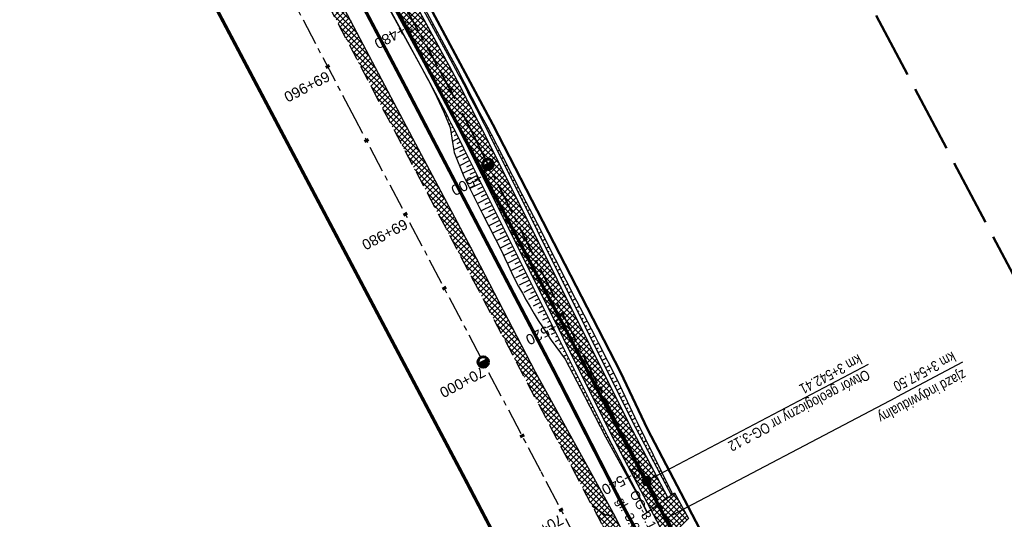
# Model space of a CAD drawing. Header units: metres. Extents: x 7529615 to 7533751, y 5721195 to 5727898.
# Tile 27 of 138: x 7531292 to 7531410, y 5724665 to 5724725. Entities that reach past the tile are written whole.
import ezdxf

# ---------------------------------------------------------------- set-up
doc = ezdxf.new("R2010")
doc.units = ezdxf.units.M
for name, pattern in [('CENTER', [50.8, 31.75, -6.35, 6.35, -6.35]), ('CENTER2', [28.575, 19.05, -3.175, 3.175, -3.175]), ('HIDDEN', [9.525, 6.35, -3.175]), ('L_0_09', [2.5, 2, -0.5])]:
    doc.linetypes.add(name, pattern=pattern)
for name, color, linetype in [('C-DROGI-SYTUACJA-ETYKIETY', 7, 'Continuous'), ('D-hatch-pobocza', 131, 'Continuous'), ('D-hatch-zjazdy-BA', 244, 'Continuous'), ('D-hatch-zjazdy-kruszywo', 111, 'Continuous'), ('D-otw-geotechniczne', 4, 'Continuous'), ('D-pobocza', 60, 'Continuous'), ('D-rowy', 160, 'Continuous'), ('D-skarpa', 2, 'Continuous'), ('D-skarpa-kreskowanie', 2, 'Continuous')]:
    doc.layers.add(name, color=color, linetype=linetype)
for name, color, linetype, lineweight, true_color in [('D-hatch-ciag-pieszo-rowerowy', 7, 'Continuous', 13, 0xff9f80), ('D-linia-podzialowa-ZRID', 7, 'Continuous', 50, 0x40ff00), ('zakres-mdcp', 7, 'L_0_09', 50, 0xff05ff)]:
    doc.layers.add(name, color=color, linetype=linetype, lineweight=lineweight, true_color=true_color)
for name, color, linetype, lineweight in [('D-krawędzie', 3, 'Continuous', 30), ('D-obrzeża', 2, 'Continuous', 30), ('D-otw-geotechniczne-opis', 7, 'Continuous', 30), ('D-oś', 2, 'CENTER', 30), ('D-pas-drogowy', 7, 'HIDDEN', 50), ('D-zjazdy', 202, 'Continuous', 30), ('D-zjazdy-opis', 202, 'Continuous', 30)]:
    doc.layers.add(name, color=color, linetype=linetype, lineweight=lineweight)
doc.layers.add('poprzeczki', color=7, linetype='Continuous', true_color=0x0000c7)
doc.styles.add('2mm08', font='arial.ttf', dxfattribs={"width": 0.8})
doc.styles.add('ARIAL', font='arial.ttf', dxfattribs={"height": 1})
doc.styles.get("Standard").update_dxf_attribs({"font": 'arial.ttf'})
pattern_1 = [(45, (0.88535, 0.46493), (-0.33675960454, 0.33675960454), []), (135, (0.88535, 0.46493), (-0.33675960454, -0.33675960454), [])]
pattern_2 = [(45, (0, 0), (-0.33675960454, 0.33675960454), []), (135, (0, 0), (-0.33675960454, -0.33675960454), [])]

# ---------------------------------------------------------------- blocks, each defined once
blk = doc.blocks.new('kilometraz')
at = {"linetype": 'ByBlock', "lineweight": -2}
blk.add_hatch(color=0, dxfattribs=at).paths.add_polyline_path([(0, -0.28125, 0.41421356), (0.28125, 0, 0.41421356), (0, 0.28125)])
at = {"color": 0, "linetype": 'ByBlock', "lineweight": -2}
blk.add_line((0, 0.28125), (0, -0.28125), dxfattribs=at)
blk.add_circle((0, 0), 0.28125, dxfattribs=at)
blk = doc.blocks.new('AeccTickLine')
at = {"color": 0, "linetype": 'ByBlock', "lineweight": -2}
blk.add_line((0, 1), (0, -1), dxfattribs=at)
blk = doc.blocks.new('otwor')
at = {"layer": 'D-otw-geotechniczne', "lineweight": 25}
h = blk.add_hatch(color=256, dxfattribs=at)
edge = h.paths.add_edge_path()
edge.add_arc((0, 0), 1.16, 0, 360)
blk.add_circle((0, 0), 1.16, dxfattribs=at)

msp = doc.modelspace()

# ---------------------------------------------------------------- hatches: boundary and pattern name
at = {"layer": 'D-hatch-ciag-pieszo-rowerowy'}
h = msp.add_hatch(dxfattribs=at)
h.set_pattern_fill('ANSI37', color=256, scale=0.15, style=0)
h.set_pattern_definition(pattern_1)
h.paths.add_polyline_path([(7531367.377, 5724666.221), (7531369.435, 5724667.678), (7531364.841, 5724676.398), (7531345.224, 5724715.75), (7531314.268, 5724772.613), (7531308.11, 5724784.432), (7531305.885, 5724783.292), (7531312.052, 5724771.454), (7531343.011, 5724714.585), (7531362.629, 5724675.233)])
at = {"layer": 'D-hatch-pobocza'}
h = msp.add_hatch(dxfattribs=at)
h.set_pattern_fill('ANSI37', color=256, scale=0.15, style=0)
h.set_pattern_definition(pattern_2)
h.paths.add_polyline_path([(7531327.02, 5724733.24), (7531314.57, 5724757.21), (7531302.377, 5724780.719), (7531302.441, 5724776.853), (7531306.74, 5724768.665), (7531335.094, 5724714.652), (7531357.319, 5724672.439), (7531360.382, 5724666.625), (7531361.97, 5724665.57), (7531363.1, 5724665.412), (7531353.58, 5724682.67), (7531345.94, 5724697.46), (7531339.27, 5724710)])
at = {"layer": 'D-hatch-zjazdy-BA'}
h = msp.add_hatch(dxfattribs=at)
h.set_pattern_fill('ANSI37', color=256, scale=0.15, style=0)
h.set_pattern_definition(pattern_1)
h.paths.add_polyline_path([(7531369.294, 5724662.583), (7531371.881, 5724665.153), (7531370.201, 5724668.22), (7531367.377, 5724666.221)])
at = {"layer": 'D-hatch-zjazdy-kruszywo'}
h = msp.add_hatch(dxfattribs=at)
h.set_pattern_fill('ANSI37', color=256, scale=0.15, style=0)
h.set_pattern_definition(pattern_2)
h.paths.add_polyline_path([(7531363.1, 5724665.412), (7531361.97, 5724665.57), (7531360.382, 5724666.625), (7531365.498, 5724656.917), (7531365.969, 5724658.886), (7531366.184, 5724659.134)])

# ---------------------------------------------------------------- linework, layer by layer
at = {"layer": 'D-krawędzie', "linetype": 'HIDDEN', "ltscale": 0.3, "flags": 128}
msp.add_lwpolyline([(7530572.01, 5726166.06), (7530620.381, 5726072.761), (7530641.555, 5726032.008), (7530660.961, 5725995.07), (7530689.128, 5725941.54), (7530707.336, 5725907.032), (7530725.256, 5725873.093), (7530743.97, 5725837.654), (7530770.527, 5725787.119), (7530787.864, 5725754.267), (7530809.898, 5725712.542), (7530824.739, 5725684.389), (7530840.856, 5725653.693), (7530860.675, 5725616.154), (7530865.283, 5725607.394), (7530878.05, 5725583.08), (7530918.172, 5725507.178), (7530950.163, 5725446.305), (7530993.419, 5725364.265), (7531022.766, 5725308.719), (7531053.81, 5725249.872), (7531081.166, 5725197.875), (7531103.902, 5725154.541), (7531128.123, 5725108.448), (7531149.3, 5725068.25), (7531167.38, 5725033.767), (7531197.165, 5724976.988), (7531228.151, 5724918.034), (7531253.153, 5724870.491), (7531286.796, 5724806.654), (7531306.74, 5724768.665), (7531335.094, 5724714.652), (7531357.319, 5724672.439), (7531373.645, 5724641.454), (7531392.162, 5724605.999), (7531418.48, 5724555.853), (7531439.727, 5724515.582), (7531468.399, 5724461.077), (7531491.782, 5724416.528), (7531531.99, 5724339.833), (7531557.227, 5724291.659), (7531569.852, 5724267.577), (7531591.376, 5724226.548), (7531610.004, 5724191.103), (7531616.883, 5724177.999), (7531629.985, 5724153.025), (7531641.007, 5724132.022), (7531664.906, 5724087.617), (7531677.644, 5724064.786), (7531683.112, 5724054.988), (7531686.753, 5724048.18), (7531695.448, 5724031.697), (7531703.749, 5724015.917), (7531709.214, 5724005.514), (7531719.389, 5723986.147), (7531726.295, 5723973), (7531732.741, 5723960.736), (7531735.13, 5723956.19)], dxfattribs=at)
at = {"layer": 'D-linia-podzialowa-ZRID', "color": 12, "ltscale": 15, "true_color": 0xc70000}
msp.add_lwpolyline([(7531170.59, 5725055.606), (7531170.59, 5725055.606), (7531173.733, 5725044.081), (7531215.342, 5724964.86), (7531238.054, 5724921.685), (7531262.39, 5724875.283), (7531295.587, 5724811.266), (7531348.488, 5724712.363), (7531363.741, 5724682.684), (7531366.987, 5724675.865), (7531382.541, 5724646.111), (7531401.299, 5724610.875), (7531428.965, 5724558.862), (7531449.111, 5724520.398), (7531477.293, 5724465.831), (7531500.996, 5724421.113), (7531512.122, 5724400.549), (7531513.782, 5724396.757), (7531513.782, 5724396.757)], dxfattribs=at)
at = {"layer": 'D-obrzeża'}
for points in [[(7531162.547, 5725061.318), (7531165.882, 5725054.959, -0.0685737), (7531167.27, 5725051.106), (7531167.915, 5725048.068, 0.0687895), (7531170.704, 5725040.34), (7531202.515, 5724979.795), (7531233.696, 5724920.95), (7531258.824, 5724873.473), (7531292.225, 5724809.507), (7531312.052, 5724771.454), (7531340.423, 5724719.339, -0.0090201), (7531345.426, 5724709.741), (7531362.629, 5724675.233), (7531378.958, 5724644.242), (7531397.477, 5724608.783), (7531423.79, 5724558.646), (7531445.036, 5724518.378), (7531473.71, 5724463.87), (7531497.095, 5724419.316), (7531505.905, 5724402.511, -0.0331712), (7531508.586, 5724396.451), (7531511.248, 5724389.164)], [(7531369.435, 5724667.678), (7531364.841, 5724676.398), (7531347.64, 5724710.903, 0.0090263), (7531342.634, 5724720.507), (7531314.268, 5724772.613), (7531308.11, 5724784.431)]]:
    msp.add_lwpolyline(points, format="xyb", dxfattribs=at)
at = {"layer": 'D-otw-geotechniczne-opis', "linetype": 'Continuous'}
msp.add_line((7531366.89, 5724669.657), (7531393.431, 5724683.642), dxfattribs=at)
at = {"layer": 'D-oś', "linetype": 'CENTER2', "lineweight": 35, "ltscale": 0.2}
msp.add_lwpolyline([(7531156.869, 5725074.83), (7531166.993, 5725055.55, -0.0687315), (7531168.479, 5725051.432), (7531169.1, 5725048.503, 0.0687825), (7531171.89, 5725040.776), (7531203.621, 5724980.378), (7531234.8, 5724921.535), (7531259.931, 5724874.055), (7531293.333, 5724810.086), (7531313.16, 5724772.033), (7531341.529, 5724719.923, -0.0090232), (7531346.533, 5724710.322), (7531363.735, 5724675.815), (7531380.065, 5724644.823), (7531398.584, 5724609.363), (7531424.897, 5724559.228), (7531446.142, 5724518.961), (7531474.816, 5724464.452), (7531498.201, 5724419.897)], format="xyb", dxfattribs=at)
at = {"layer": 'D-oś', "ltscale": 0.1}
msp.add_lwpolyline([(7531488.683, 5724414.901), (7531465.302, 5724459.448), (7531436.63, 5724513.951), (7531415.383, 5724554.223), (7531389.061, 5724604.375), (7531370.545, 5724639.828), (7531354.222, 5724670.808), (7531331.996, 5724713.024), (7531303.641, 5724767.038), (7531283.699, 5724805.024), (7531250.055, 5724868.862), (7531225.053, 5724916.406), (7531194.065, 5724975.362), (7531164.28, 5725032.142), (7531146.202, 5725066.622)], dxfattribs=at)
at = {"layer": 'D-pas-drogowy', "ltscale": 0.2, "flags": 128}
msp.add_lwpolyline([(7531633.019, 5724182.834, 0.4, 0.4, 0), (7531617.559, 5724211.608, 0.4, 0.4, 0), (7531566.784, 5724302.736, 0.4, 0.4, 0), (7531538.419, 5724356.47, 0.4, 0.4, 0), (7531526.32, 5724379.39, 0.4, 0.4, 0), (7531516.102, 5724393.607, 0.4, 0.4, 0.0014851), (7531513.78, 5724396.838, 0.4, 0.4, 0), (7531501.87, 5724413.41, 0.4, 0.4, 0), (7531474.926, 5724464.508, 0.4, 0.4, 0), (7531446.2, 5724518.992, 0.4, 0.4, 0), (7531424.962, 5724559.262, 0.4, 0.4, 0), (7531398.444, 5724609.566, 0.4, 0.4, 0), (7531379.647, 5724645.216, 0.4, 0.4, 0), (7531365.23, 5724672.56, 0.4, 0.4, 0), (7531341.306, 5724717.915, 0.4, 0.4, 0), (7531312.9, 5724771.789, 0.4, 0.4, 0), (7531292.591, 5724810.307, 0.4, 0.4, 0), (7531259.392, 5724873.271, 0.4, 0.4, 0), (7531233.74, 5724921.923, 0.4, 0.4, 0), (7531203.073, 5724980.092, 0.4, 0.4, 0), (7531173.471, 5725036.225, 0.4, 0.4, 0), (7531168.27, 5725046.09, 0.4, 0.4, 0), (7531172.29, 5725062.58, 0.4, 0.4, 0), (7531166.31, 5725074.58, 0.4, 0.4, 0), (7531150.32, 5725079.6, 0.4, 0.4, 0), (7531141.5, 5725096.43, 0.4, 0.4, 0), (7531109.312, 5725157.814, 0.4, 0.4, 0), (7531086.641, 5725201.048, 0.4, 0.4, 0), (7531059.198, 5725253.384, 0.4, 0.4, 0), (7531028.207, 5725312.489, 0.4, 0.4, 0), (7530999.105, 5725367.99, 0.4, 0.4, 0), (7530956.248, 5725449.725, 0.4, 0.4, 0), (7530924.398, 5725510.464, 0.4, 0.4, 0), (7530897.51, 5725561.74, 0.4, 0.4, 0), (7530894.46, 5725566.14, 0.4, 0.4, 0), (7530892.16, 5725570.49, 0.4, 0.4, 0), (7530869.363, 5725613.307, 0.4, 0.4, 0), (7530861.694, 5725627.705, 0.4, 0.4, 0), (7530852.74, 5725644.52, 0.4, 0.4, 0), (7530831.51, 5725684.2, 0.4, 0.4, 0), (7530811.13, 5725722.52, 0.4, 0.4, 0), (7530792.348, 5725757.941, 0.4, 0.4, 0), (7530768.03, 5725803.8, 0.4, 0.4, 0), (7530748.769, 5725840.179, 0.4, 0.4, 0), (7530727.7, 5725879.97, 0.4, 0.4, 0), (7530712.098, 5725909.545, 0.4, 0.4, 0), (7530693.644, 5725944.645, 0.4, 0.4, 0), (7530665.702, 5725997.539, 0.4, 0.4, 0), (7530641.76, 5726042.88, 0.4, 0.4, 0), (7530616.5, 5726091.48, 0.4, 0.4, 0), (7530604.628, 5726114.32, 0.4, 0.4, -0.0077628), (7530602.5, 5726118.43, 0.4, 0.4, 0), (7530603.992, 5726123.395, 0.4, 0.4, 0), (7530606.53, 5726131.84, 0.4, 0.4, 0), (7530603.27, 5726136.83, 0.4, 0.4, 0), (7530593.776, 5726151.369, 0.4, 0.4, 0), (7530590.203, 5726156.84, 0.4, 0.4, 0), (7530583.3, 5726167.41, 0.4, 0.4, 0), (7530580.578, 5726170.428, 0.4, 0.4, 0), (7530575.85, 5726175.67, 0.4, 0.4, 0), (7530569.01, 5726186.66, 0.4, 0.4, 0), (7530562.555, 5726199.189, 0.4, 0.4, 0), (7530555.67, 5726211.39, 0.4, 0.4, 0), (7530548.29, 5726224.23, 0.4, 0.4, 0), (7530540.58, 5726237.71, 0.4, 0.4, 0), (7530532.68, 5726252.65, 0.4, 0.4, 0), (7530524.06, 5726269.35, 0.4, 0.4, 0), (7530502.82, 5726309.91, 0.4, 0.4, 0), (7530488.83, 5726336.63, 0.4, 0.4, 0), (7530466.03, 5726380.16, 0.4, 0.4, 0), (7530438.47, 5726432.77, 0.4, 0.4, 0), (7530424.53, 5726459.09, 0.4, 0.4, 0), (7530401.63, 5726502.97, 0.4, 0.4, 0), (7530383.38, 5726538.06, 0.4, 0.4, 0), (7530353.97, 5726593.52, 0.4, 0.4, 0), (7530338.47, 5726622.74, 0.4, 0.4, 0), (7530322.01, 5726653.88, 0.4, 0.4, 0), (7530297.54, 5726700.33, 0.4, 0.4, 0), (7530287.38, 5726719.6, 0.4, 0.4, 0), (7530285.95, 5726722.316, 0.4, 0.4, 0), (7530280.26, 5726733.12, 0.4, 0.4, 0), (7530266.73, 5726758.74, 0.4, 0.4, 0), (7530260.42, 5726770.47, 0.4, 0.4, 0), (7530253.25, 5726783.82, 0.4, 0.4, 0), (7530244.95, 5726799.33, 0.4, 0.4, 0), (7530239.39, 5726808.49, 0.4, 0.4, 0), (7530238.29, 5726807.9, 0.4, 0.4, 0), (7530218.11, 5726850.67, 0.4, 0.4, 0), (7530175.907, 5726928.168, 0.4, 0.4, 0), (7530096.68, 5727076.15, 0.4, 0.4, 0), (7530094.68, 5727079.89, 0.4, 0.4, 0), (7530064.597, 5727135.523, 0.4, 0.4, 0), (7530046.731, 5727168.892, 0.4, 0.4, 0), (7530025.803, 5727208.461, 0.4, 0.4, 0), (7530012.847, 5727232.979, 0.4, 0.4, 0), (7529994.15, 5727268.45, 0.4, 0.4, 0), (7529981.671, 5727291.93, 0.4, 0.4, 0), (7529949.89, 5727351.73, 0.4, 0.4, 0), (7529924.75, 5727399.03, 0.4, 0.4, 0), (7529915.516, 5727417.1, 0.4, 0.4, 0), (7529885.83, 5727475.19, 0.4, 0.4, 0), (7529862.56, 5727519.97, 0.4, 0.4, 0), (7529852.985, 5727538.191, 0.4, 0.4, 0), (7529836.513, 5727569.511, 0.4, 0.4, 0), (7529815.369, 5727609.141, 0.4, 0.4, 0), (7529792.795, 5727651.247, 0.4, 0.4, 0), (7529774.199, 5727685.858, 0.4, 0.4, 0), (7529746.966, 5727736.059, 0.4, 0.4, 0), (7529733.92, 5727757.62, 0.4, 0.4, 0), (7529708.607, 5727806.389, 0.4, 0.4, 0), (7529688.492, 5727796.345, 0.4, 0.4, 0), (7529723.55, 5727729.88, 0.4, 0.4, 0), (7529725.42, 5727730.2, 0.4, 0.4, 0), (7529735.38, 5727711.28, 0.4, 0.4, 0), (7529739.21, 5727707.77, 0.4, 0.4, 0), (7529753.31, 5727681.13, 0.4, 0.4, 0), (7529755.178, 5727682.114, 0.4, 0.4, 0), (7529792.102, 5727611.923, 0.4, 0.4, 0), (7529811.741, 5727574.662, 0.4, 0.4, 0), (7529835.194, 5727530.193, 0.4, 0.4, 0), (7529857.56, 5727487.787, 0.4, 0.4, 0), (7529875.155, 5727454.426, 0.4, 0.4, 0), (7529890.63, 5727425.131, 0.4, 0.4, 0), (7529900.671, 5727406.159, 0.4, 0.4, 0), (7529953.284, 5727306.747, 0.4, 0.4, 0), (7529983.208, 5727250.207, 0.4, 0.4, 0), (7530015.379, 5727189.42, 0.4, 0.4, 0), (7530062.319, 5727099.625, 0.4, 0.4, 0), (7530100.06, 5727027.16, 0.4, 0.4, 0), (7530105.06, 5727018.32, 0.4, 0.4, 0), (7530143.175, 5726945.066, 0.4, 0.4, 0), (7530170.547, 5726892.961, 0.4, 0.4, 0), (7530195.92, 5726850.75, 0.4, 0.4, 0), (7530194.71, 5726849.15, 0.4, 0.4, 0), (7530197.22, 5726845.06, 0.4, 0.4, 0), (7530254.03, 5726738.21, 0.4, 0.4, 0), (7530261.371, 5726724.163, 0.4, 0.4, 0), (7530281.54, 5726685.57, 0.4, 0.4, 0), (7530289.214, 5726671.967, 0.4, 0.4, 0), (7530300.51, 5726651.778, 0.4, 0.4, 0), (7530303.939, 5726645.168, 0.4, 0.4, 0), (7530334.708, 5726583.665, 0.4, 0.4, 0), (7530397.759, 5726458.5, 0.4, 0.4, 0), (7530450.41, 5726357.28, 0.4, 0.4, 0), (7530482.4, 5726303.41, 0.4, 0.4, 0), (7530483.688, 5726301.003, 0.4, 0.4, 0), (7530491.35, 5726283.94, 0.4, 0.4, 0), (7530512.67, 5726243.78, 0.4, 0.4, 0), (7530529.43, 5726209.46, 0.4, 0.4, 0), (7530571.29, 5726130.56, 0.4, 0.4, 0), (7530581.28, 5726107.21, 0.4, 0.4, 0), (7530591.16, 5726088.44, 0.4, 0.4, 0), (7530597.42, 5726080.68, 0.4, 0.4, 0), (7530607.21, 5726063.51, 0.4, 0.4, 0), (7530610.82, 5726061.93, 0.4, 0.4, 0), (7530634.935, 5726016.147, 0.4, 0.4, 0), (7530642.914, 5726001.078, 0.4, 0.4, 0), (7530695.12, 5725902.09, 0.4, 0.4, 0), (7530708.718, 5725876.303, 0.4, 0.4, 0), (7530755.54, 5725787.51, 0.4, 0.4, 0), (7530802.56, 5725694.925, 0.4, 0.4, 0), (7530840.085, 5725624.059, 0.4, 0.4, 0), (7530865.243, 5725577.494, 0.4, 0.4, 0), (7530914.557, 5725484.684, 0.4, 0.4, 0), (7530964.182, 5725390.836, 0.4, 0.4, 0), (7531008.007, 5725307.954, 0.4, 0.4, 0), (7531059.253, 5725211.041, 0.4, 0.4, 0), (7531127.66, 5725081.67, 0.4, 0.4, 0), (7531345.12, 5724669.94, 0.4, 0.4, 0), (7531388.464, 5724586.93, 0.4, 0.4, 0), (7531412.35, 5724541.183, 0.4, 0.4, 0), (7531482.09, 5724407.62, 0.4, 0.4, 0), (7531504.02, 5724366.79, 0.4, 0.4, 0), (7531519.374, 5724337.52, 0.4, 0.4, 0), (7531563.749, 5724252.932, 0.4, 0.4, 0), (7531602.175, 5724179.681, 0.4, 0.4, 0), (7531619.177, 5724147.204, 0.4, 0.4, 0), (7531625.038, 5724135.635, 0.4, 0.4, 0), (7531656.796, 5724073.316, 0.4, 0.4, 0), (7531675.12, 5724037.36, 0.4, 0.4, 0), (7531682.71, 5724022.92, 0.4, 0.4, 0), (7531705.565, 5723979.811, 0.4, 0.4, 0), (7531736.606, 5723921.262, 0.4, 0.4, 0), (7531750.46, 5723895.13, 0.4, 0.4, 0), (7531740.77, 5723886.56, 0.4, 0.4, 0), (7531732.86, 5723885, 0.4, 0.4, 0), (7531722.18, 5723887.77, 0.4, 0.4, 0), (7531729.87, 5723862.17, 0.4, 0.4, 0), (7531742.92, 5723861.93, 0.4, 0.4, 0), (7531763.71, 5723859.52, 0.4, 0.4, 0), (7531768.42, 5723854.12, 0.4, 0.4, 0), (7531787.42, 5723817.97, 0.4, 0.4, 0), (7531795.57, 5723809.82, 0.4, 0.4, 0), (7531816.347, 5723819.85, 0.4, 0.4, 0), (7531816.347, 5723819.85, 0.4, 0.4, 0), (7531805.06, 5723843.23, 0.4, 0.4, 0), (7531803.61, 5723886.23, 0.4, 0.4, 0), (7531803.61, 5723886.23, 0.4, 0.4, 0), (7531780.08, 5723929.25, 0.4, 0.4, 0), (7531758.69, 5723936.76, 0.4, 0.4, 0), (7531749.359, 5723946.412, 0.4, 0.4, 0), (7531742.71, 5723953.29, 0.4, 0.4, 0), (7531735.177, 5723967.878, 0.4, 0.4, 0), (7531722.37, 5723992.68, 0.4, 0.4, 0), (7531705.042, 5724030.886, 0.4, 0.4, 0), (7531699.47, 5724043.17, 0.4, 0.4, 0), (7531692.69, 5724058.11, 0.4, 0.4, 0), (7531679.672, 5724084.017, 0.4, 0.4, 0), (7531674.55, 5724094.21, 0.4, 0.4, 0), (7531666.633, 5724114.003, 0.4, 0.4, 0), (7531649, 5724153.82, 0.4, 0.4, 0), (7531641.49, 5724149.34, 0.4, 0.4, 0), (7531626.04, 5724179.34, 0.4, 0.4, 0), (7531633.03, 5724182.84, 0, 0, 0)], format="xyseb", dxfattribs=at)
at = {"layer": 'D-pobocza'}
for points in [[(7531369.847, 5724667.969), (7531365.283, 5724676.631), (7531348.083, 5724711.135, 0.0090276), (7531343.076, 5724720.741), (7531314.711, 5724772.844), (7531308.553, 5724784.663)], [(7531305.45, 5724783.044), (7531311.609, 5724771.222), (7531339.981, 5724719.105, -0.0090189), (7531344.983, 5724709.509), (7531362.186, 5724675), (7531366.927, 5724666.004)]]:
    msp.add_lwpolyline(points, format="xyb", dxfattribs=at)
msp.add_lwpolyline([(7531363.1, 5724665.412), (7531353.58, 5724682.67), (7531345.94, 5724697.46), (7531339.27, 5724710), (7531327.02, 5724733.24), (7531314.57, 5724757.21), (7531302.377, 5724780.719)], dxfattribs=at)
at = {"layer": 'D-rowy', "linetype": 'HIDDEN', "ltscale": 0.1, "const_width": 0.4, "flags": 128}
msp.add_lwpolyline([(7531506.121, 5724397.133), (7531489.191, 5724429.341), (7531483.4, 5724440.512), (7531478.412, 5724450.147), (7531462.901, 5724479.304), (7531434.633, 5724532.162), (7531396.749, 5724604.645), (7531378.596, 5724640.173), (7531368.21, 5724659.05), (7531363.9, 5724666.92), (7531355.877, 5724682.662), (7531338.033, 5724716.835), (7531309.902, 5724770.333), (7531304.158, 5724781.147), (7531299.737, 5724789.052), (7531294.93, 5724798.468), (7531279.862, 5724827.641), (7531247.715, 5724888.417), (7531220.373, 5724940.873), (7531195.514, 5724987.527), (7531168.706, 5725038.836), (7531161.296, 5725053.455), (7531161.296, 5725053.455)], dxfattribs=at)
at = {"layer": 'D-skarpa', "linetype": 'Continuous'}
for points in [[(7531332.221, 5724733.189), (7531339.986, 5724719.083), (7531340.886, 5724717.425), (7531341.768, 5724715.642), (7531342.595, 5724713.831), (7531343.376, 5724711.999), (7531343.693, 5724709.936), (7531343.857, 5724708.988), (7531345.005, 5724706.129), (7531347.254, 5724701.664), (7531349.514, 5724697.204, 0.0592477), (7531357.133, 5724684.241), (7531359.44, 5724679.804), (7531361.957, 5724674.929), (7531364.141, 5724670.928), (7531366.576, 5724666.559), (7531366.901, 5724665.884)], [(7531340.324, 5724726.215), (7531343.215, 5724720.841), (7531344.114, 5724719.156), (7531345.05, 5724717.374), (7531345.974, 5724715.586), (7531346.888, 5724713.793), (7531347.825, 5724712.011), (7531348.266, 5724711.186), (7531349.678, 5724708.459), (7531351.956, 5724704.008), (7531354.245, 5724699.562, 0.004896), (7531361.102, 5724686.22), (7531363.368, 5724681.762), (7531365.489, 5724677.233), (7531365.693, 5724676.792), (7531367.67, 5724672.787), (7531369.875, 5724668.297), (7531369.99, 5724668.07)]]:
    msp.add_lwpolyline(points, format="xyb", dxfattribs=at)
at = {"layer": 'D-skarpa-kreskowanie', "linetype": 'Continuous'}
for p, q in [((7531336.833, 5724724.81, 108.818), (7531336.866, 5724724.828, 108.793)), ((7531340.931, 5724724.682, 108.927), (7531341.015, 5724724.728, 108.863)), ((7531337.074, 5724724.372, 108.818), (7531337.09, 5724724.38, 108.806)), ((7531337.316, 5724723.934, 108.817), (7531337.344, 5724723.95, 108.795)), ((7531337.557, 5724723.496, 108.816), (7531337.57, 5724723.503, 108.806)), ((7531341.17, 5724724.243, 108.928), (7531341.336, 5724724.333, 108.802)), ((7531341.409, 5724723.803, 108.929), (7531341.491, 5724723.848, 108.867)), ((7531341.648, 5724723.364, 108.93), (7531341.81, 5724723.453, 108.807)), ((7531337.798, 5724723.058, 108.816), (7531337.823, 5724723.071, 108.797)), ((7531338.039, 5724722.62, 108.815), (7531338.05, 5724722.626, 108.806)), ((7531341.887, 5724722.925, 108.931), (7531341.967, 5724722.969, 108.87)), ((7531342.126, 5724722.486, 108.932), (7531342.284, 5724722.572, 108.812)), ((7531338.28, 5724722.182, 108.814), (7531338.301, 5724722.193, 108.799)), ((7531338.521, 5724721.744, 108.814), (7531338.531, 5724721.749, 108.807)), ((7531338.762, 5724721.306, 108.813), (7531338.779, 5724721.315, 108.801)), ((7531342.365, 5724722.047, 108.933), (7531342.443, 5724722.089, 108.874)), ((7531342.604, 5724721.608, 108.934), (7531342.758, 5724721.691, 108.817)), ((7531342.843, 5724721.169, 108.935), (7531342.919, 5724721.21, 108.877)), ((7531339.004, 5724720.868, 108.813), (7531339.011, 5724720.872, 108.807)), ((7531339.245, 5724720.43, 108.812), (7531339.257, 5724720.436, 108.803)), ((7531339.486, 5724719.992, 108.811), (7531339.491, 5724719.994, 108.807)), ((7531343.082, 5724720.729, 108.936), (7531343.231, 5724720.81, 108.823)), ((7531343.32, 5724720.29, 108.937), (7531343.393, 5724720.329, 108.881)), ((7531343.558, 5724719.85, 108.937), (7531343.702, 5724719.928, 108.828)), ((7531339.727, 5724719.554, 108.811), (7531339.735, 5724719.558, 108.805)), ((7531339.968, 5724719.116, 108.81), (7531339.971, 5724719.117, 108.808)), ((7531343.795, 5724719.41, 108.938), (7531343.867, 5724719.448, 108.885)), ((7531344.032, 5724718.969, 108.939), (7531344.173, 5724719.045, 108.833)), ((7531340.207, 5724718.676, 108.809), (7531340.212, 5724718.679, 108.806)), ((7531340.445, 5724718.237, 108.809), (7531340.448, 5724718.238, 108.808)), ((7531340.687, 5724717.799, 108.808), (7531340.684, 5724717.798, 108.808)), ((7531344.267, 5724718.528, 108.94), (7531344.336, 5724718.565, 108.888)), ((7531344.502, 5724718.087, 108.941), (7531344.638, 5724718.159, 108.839)), ((7531344.737, 5724717.645, 108.942), (7531344.804, 5724717.681, 108.892)), ((7531340.925, 5724717.359, 108.809), (7531340.922, 5724717.358, 108.808)), ((7531341.159, 5724716.918, 108.81), (7531341.142, 5724716.908, 108.797)), ((7531341.394, 5724716.476, 108.811), (7531341.379, 5724716.468, 108.8)), ((7531344.971, 5724717.203, 108.943), (7531345.102, 5724717.273, 108.844)), ((7531345.203, 5724716.76, 108.944), (7531345.267, 5724716.794, 108.895)), ((7531345.435, 5724716.317, 108.945), (7531345.562, 5724716.384, 108.849)), ((7531341.629, 5724716.035, 108.812), (7531341.585, 5724716.012, 108.779)), ((7531341.863, 5724715.593, 108.813), (7531341.834, 5724715.578, 108.791)), ((7531345.667, 5724715.874, 108.946), (7531345.729, 5724715.907, 108.899)), ((7531345.898, 5724715.431, 108.947), (7531346.021, 5724715.495, 108.855)), ((7531342.095, 5724715.15, 108.814), (7531342.013, 5724715.107, 108.752)), ((7531342.327, 5724714.707, 108.815), (7531342.274, 5724714.679, 108.775)), ((7531342.559, 5724714.264, 108.816), (7531342.428, 5724714.196, 108.718)), ((7531346.127, 5724714.987, 108.948), (7531346.187, 5724715.018, 108.902)), ((7531346.356, 5724714.542, 108.949), (7531346.475, 5724714.603, 108.859)), ((7531346.585, 5724714.098, 108.95), (7531346.643, 5724714.128, 108.906)), ((7531342.79, 5724713.821, 108.817), (7531342.712, 5724713.78, 108.758)), ((7531343.019, 5724713.376, 108.818), (7531342.83, 5724713.279, 108.676)), ((7531343.248, 5724712.932, 108.819), (7531343.137, 5724712.875, 108.736)), ((7531346.813, 5724713.653, 108.951), (7531346.93, 5724713.713, 108.863)), ((7531347.039, 5724713.207, 108.952), (7531347.101, 5724713.238, 108.905)), ((7531343.477, 5724712.487, 108.82), (7531343.223, 5724712.357, 108.629)), ((7531343.705, 5724712.043, 108.821), (7531343.549, 5724711.963, 108.704)), ((7531347.265, 5724712.761, 108.952), (7531347.396, 5724712.827, 108.854)), ((7531347.491, 5724712.315, 108.953), (7531347.56, 5724712.35, 108.902)), ((7531347.716, 5724711.868, 108.954), (7531347.862, 5724711.942, 108.845)), ((7531343.931, 5724711.596, 108.822), (7531343.474, 5724711.364, 108.479)), ((7531344.383, 5724710.704, 108.823), (7531343.633, 5724710.327, 108.264)), ((7531344.157, 5724711.15, 108.823), (7531343.855, 5724710.998, 108.597)), ((7531347.94, 5724711.421, 108.955), (7531348.019, 5724711.461, 108.896)), ((7531348.164, 5724710.974, 108.956), (7531348.332, 5724711.058, 108.831)), ((7531348.387, 5724710.527, 108.957), (7531348.474, 5724710.57, 108.892)), ((7531344.832, 5724709.811, 108.825), (7531343.804, 5724709.297, 108.059)), ((7531344.608, 5724710.258, 108.824), (7531344.162, 5724710.034, 108.491)), ((7531345.056, 5724709.364, 108.826), (7531344.494, 5724709.083, 108.408)), ((7531348.61, 5724710.079, 108.958), (7531348.792, 5724710.17, 108.822)), ((7531348.833, 5724709.632, 108.959), (7531348.928, 5724709.679, 108.889)), ((7531345.279, 5724708.916, 108.827), (7531344.118, 5724708.338, 107.963)), ((7531345.502, 5724708.469, 108.828), (7531344.903, 5724708.17, 108.382)), ((7531349.056, 5724709.184, 108.96), (7531349.252, 5724709.282, 108.814)), ((7531349.279, 5724708.737, 108.961), (7531349.381, 5724708.787, 108.885)), ((7531349.502, 5724708.289, 108.962), (7531349.712, 5724708.394, 108.806)), ((7531345.725, 5724708.021, 108.829), (7531344.492, 5724707.407, 107.911)), ((7531346.171, 5724707.126, 108.831), (7531344.866, 5724706.476, 107.859)), ((7531345.948, 5724707.574, 108.83), (7531345.313, 5724707.257, 108.357)), ((7531349.725, 5724707.842, 108.963), (7531349.832, 5724707.895, 108.883)), ((7531349.948, 5724707.394, 108.964), (7531350.167, 5724707.503, 108.8)), ((7531350.171, 5724706.947, 108.965), (7531350.283, 5724707.003, 108.881)), ((7531346.617, 5724706.231, 108.833), (7531345.287, 5724705.568, 107.842)), ((7531346.394, 5724706.679, 108.832), (7531345.728, 5724706.347, 108.336)), ((7531346.84, 5724705.784, 108.834), (7531346.176, 5724705.453, 108.339)), ((7531350.394, 5724706.499, 108.966), (7531350.623, 5724706.613, 108.795)), ((7531350.617, 5724706.052, 108.967), (7531350.734, 5724706.11, 108.88)), ((7531347.063, 5724705.336, 108.835), (7531345.737, 5724704.675, 107.847)), ((7531347.286, 5724704.889, 108.836), (7531346.624, 5724704.559, 108.342)), ((7531350.84, 5724705.604, 108.967), (7531351.079, 5724705.723, 108.79)), ((7531351.064, 5724705.157, 108.968), (7531351.185, 5724705.217, 108.878)), ((7531351.287, 5724704.709, 108.969), (7531351.534, 5724704.833, 108.785)), ((7531347.509, 5724704.441, 108.837), (7531346.187, 5724703.782, 107.851)), ((7531347.956, 5724703.546, 108.839), (7531346.637, 5724702.889, 107.856)), ((7531347.732, 5724703.994, 108.838), (7531347.072, 5724703.665, 108.346)), ((7531351.51, 5724704.262, 108.97), (7531351.636, 5724704.325, 108.876)), ((7531351.733, 5724703.814, 108.971), (7531351.99, 5724703.943, 108.78)), ((7531351.956, 5724703.367, 108.972), (7531352.087, 5724703.432, 108.874)), ((7531348.402, 5724702.651, 108.84), (7531347.087, 5724701.996, 107.861)), ((7531348.179, 5724703.099, 108.839), (7531347.52, 5724702.771, 108.349)), ((7531352.179, 5724702.919, 108.973), (7531352.448, 5724703.053, 108.773)), ((7531352.402, 5724702.472, 108.974), (7531352.539, 5724702.54, 108.872)), ((7531348.848, 5724701.757, 108.842), (7531347.538, 5724701.104, 107.866)), ((7531348.625, 5724702.204, 108.841), (7531347.968, 5724701.877, 108.352)), ((7531349.071, 5724701.309, 108.843), (7531348.417, 5724700.983, 108.356)), ((7531352.625, 5724702.024, 108.975), (7531352.905, 5724702.164, 108.766)), ((7531352.848, 5724701.577, 108.976), (7531352.991, 5724701.648, 108.869)), ((7531353.071, 5724701.129, 108.977), (7531353.363, 5724701.275, 108.759)), ((7531349.294, 5724700.862, 108.844), (7531347.99, 5724700.211, 107.873)), ((7531349.74, 5724699.967, 108.846), (7531348.442, 5724699.319, 107.879)), ((7531349.517, 5724700.414, 108.845), (7531348.866, 5724700.09, 108.36)), ((7531353.294, 5724700.682, 108.978), (7531353.443, 5724700.756, 108.867)), ((7531353.517, 5724700.235, 108.979), (7531353.821, 5724700.386, 108.753)), ((7531350.186, 5724699.072, 108.848), (7531348.894, 5724698.427, 107.885)), ((7531349.963, 5724699.519, 108.847), (7531349.315, 5724699.196, 108.365)), ((7531353.74, 5724699.787, 108.98), (7531353.895, 5724699.864, 108.864)), ((7531353.963, 5724699.34, 108.981), (7531354.278, 5724699.496, 108.747)), ((7531354.187, 5724698.892, 108.982), (7531354.343, 5724698.97, 108.865)), ((7531350.632, 5724698.177, 108.85), (7531349.346, 5724697.535, 107.891)), ((7531350.409, 5724698.624, 108.849), (7531349.765, 5724698.303, 108.369)), ((7531350.855, 5724697.729, 108.851), (7531350.214, 5724697.409, 108.373)), ((7531354.41, 5724698.445, 108.983), (7531354.722, 5724698.6, 108.75)), ((7531354.633, 5724697.997, 108.983), (7531354.788, 5724698.075, 108.867)), ((7531354.856, 5724697.55, 108.984), (7531355.166, 5724697.704, 108.753)), ((7531351.079, 5724697.282, 108.852), (7531349.803, 5724696.646, 107.902)), ((7531351.525, 5724696.387, 108.854), (7531350.263, 5724695.758, 107.914)), ((7531351.302, 5724696.834, 108.853), (7531350.667, 5724696.518, 108.38)), ((7531355.079, 5724697.102, 108.985), (7531355.234, 5724697.179, 108.87)), ((7531355.302, 5724696.655, 108.986), (7531355.611, 5724696.809, 108.756)), ((7531351.971, 5724695.492, 108.855), (7531350.724, 5724694.87, 107.927)), ((7531351.748, 5724695.939, 108.855), (7531351.121, 5724695.627, 108.387)), ((7531355.525, 5724696.207, 108.987), (7531355.679, 5724696.284, 108.873)), ((7531355.748, 5724695.76, 108.988), (7531356.055, 5724695.913, 108.759)), ((7531355.971, 5724695.312, 108.989), (7531356.124, 5724695.389, 108.875)), ((7531352.417, 5724694.597, 108.857), (7531351.184, 5724693.982, 107.939)), ((7531352.194, 5724695.044, 108.856), (7531351.574, 5724694.735, 108.395)), ((7531352.64, 5724694.149, 108.858), (7531352.027, 5724693.844, 108.402)), ((7531356.194, 5724694.865, 108.99), (7531356.5, 5724695.017, 108.762)), ((7531356.417, 5724694.417, 108.991), (7531356.572, 5724694.494, 108.876)), ((7531356.64, 5724693.97, 108.992), (7531356.953, 5724694.126, 108.759)), ((7531352.863, 5724693.702, 108.859), (7531351.645, 5724693.094, 107.952)), ((7531353.309, 5724692.807, 108.861), (7531352.172, 5724692.24, 108.014)), ((7531353.086, 5724693.254, 108.86), (7531352.487, 5724692.956, 108.414)), ((7531356.863, 5724693.522, 108.993), (7531357.022, 5724693.601, 108.875)), ((7531357.086, 5724693.075, 108.994), (7531357.406, 5724693.234, 108.755)), ((7531353.755, 5724691.912, 108.863), (7531352.739, 5724691.405, 108.106)), ((7531353.532, 5724692.359, 108.862), (7531352.994, 5724692.091, 108.461)), ((7531357.309, 5724692.627, 108.995), (7531357.471, 5724692.708, 108.874)), ((7531357.533, 5724692.18, 108.996), (7531357.86, 5724692.343, 108.752)), ((7531357.756, 5724691.732, 108.997), (7531357.921, 5724691.815, 108.874)), ((7531354.201, 5724691.017, 108.865), (7531353.306, 5724690.571, 108.198)), ((7531353.978, 5724691.464, 108.864), (7531353.501, 5724691.226, 108.508)), ((7531354.425, 5724690.569, 108.866), (7531354.007, 5724690.361, 108.555)), ((7531357.979, 5724691.285, 108.998), (7531358.313, 5724691.451, 108.749)), ((7531358.202, 5724690.837, 108.999), (7531358.371, 5724690.922, 108.873)), ((7531358.425, 5724690.39, 108.999), (7531358.767, 5724690.561, 108.744)), ((7531354.648, 5724690.122, 108.867), (7531353.873, 5724689.736, 108.29)), ((7531354.871, 5724689.674, 108.868), (7531354.514, 5724689.497, 108.602)), ((7531358.648, 5724689.942, 109), (7531358.826, 5724690.031, 108.868)), ((7531358.871, 5724689.495, 109.001), (7531359.241, 5724689.68, 108.725)), ((7531355.094, 5724689.227, 108.869), (7531354.441, 5724688.901, 108.382)), ((7531355.54, 5724688.332, 108.871), (7531354.963, 5724688.045, 108.441)), ((7531355.317, 5724688.78, 108.87), (7531355.016, 5724688.63, 108.645)), ((7531359.094, 5724689.047, 109.002), (7531359.286, 5724689.143, 108.859)), ((7531359.317, 5724688.6, 109.003), (7531359.715, 5724688.798, 108.707)), ((7531359.54, 5724688.152, 109.004), (7531359.746, 5724688.255, 108.851)), ((7531355.986, 5724687.437, 108.872), (7531355.459, 5724687.175, 108.48)), ((7531355.763, 5724687.885, 108.871), (7531355.487, 5724687.747, 108.666)), ((7531356.209, 5724686.99, 108.873), (7531355.958, 5724686.865, 108.686)), ((7531359.763, 5724687.705, 109.005), (7531360.189, 5724687.917, 108.688)), ((7531359.986, 5724687.258, 109.006), (7531360.206, 5724687.367, 108.842)), ((7531360.209, 5724686.81, 109.007), (7531360.663, 5724687.036, 108.669)), ((7531356.432, 5724686.542, 108.874), (7531355.956, 5724686.305, 108.519)), ((7531356.655, 5724686.095, 108.875), (7531356.429, 5724685.982, 108.707)), ((7531360.432, 5724686.363, 109.008), (7531360.666, 5724686.479, 108.834)), ((7531360.656, 5724685.915, 109.009), (7531361.136, 5724686.154, 108.651)), ((7531356.878, 5724685.647, 108.876), (7531356.452, 5724685.435, 108.558)), ((7531357.101, 5724685.2, 108.877), (7531356.901, 5724685.1, 108.728)), ((7531357.324, 5724684.752, 108.878), (7531356.948, 5724684.565, 108.598)), ((7531360.879, 5724685.468, 109.01), (7531361.12, 5724685.588, 108.83)), ((7531361.102, 5724685.02, 109.011), (7531361.589, 5724685.263, 108.648)), ((7531361.325, 5724684.573, 109.012), (7531361.57, 5724684.695, 108.829)), ((7531357.548, 5724684.305, 108.879), (7531357.37, 5724684.216, 108.746)), ((7531357.771, 5724683.857, 108.88), (7531357.422, 5724683.684, 108.621)), ((7531357.994, 5724683.41, 108.881), (7531357.823, 5724683.325, 108.754)), ((7531361.548, 5724684.125, 109.013), (7531362.042, 5724684.371, 108.645)), ((7531361.771, 5724683.678, 109.014), (7531362.02, 5724683.802, 108.828)), ((7531361.994, 5724683.23, 109.015), (7531362.495, 5724683.48, 108.641)), ((7531358.217, 5724682.962, 108.882), (7531357.884, 5724682.796, 108.634)), ((7531358.44, 5724682.515, 108.883), (7531358.277, 5724682.434, 108.762)), ((7531362.217, 5724682.783, 109.015), (7531362.469, 5724682.908, 108.828)), ((7531362.44, 5724682.335, 109.016), (7531362.948, 5724682.588, 108.638)), ((7531358.663, 5724682.067, 108.884), (7531358.345, 5724681.909, 108.647)), ((7531358.886, 5724681.62, 108.885), (7531358.731, 5724681.543, 108.769)), ((7531359.109, 5724681.172, 108.886), (7531358.807, 5724681.022, 108.661)), ((7531362.663, 5724681.888, 109.017), (7531362.919, 5724682.015, 108.827)), ((7531362.886, 5724681.44, 109.018), (7531363.399, 5724681.696, 108.636)), ((7531363.109, 5724680.993, 109.019), (7531363.36, 5724681.118, 108.832)), ((7531359.332, 5724680.725, 108.887), (7531359.185, 5724680.651, 108.777)), ((7531359.555, 5724680.277, 108.887), (7531359.268, 5724680.134, 108.674)), ((7531363.332, 5724680.545, 109.02), (7531363.823, 5724680.79, 108.655)), ((7531363.555, 5724680.098, 109.021), (7531363.795, 5724680.217, 108.842)), ((7531363.778, 5724679.65, 109.022), (7531364.247, 5724679.884, 108.673)), ((7531359.778, 5724679.83, 108.888), (7531359.638, 5724679.76, 108.784)), ((7531360.001, 5724679.382, 108.889), (7531359.728, 5724679.246, 108.686)), ((7531360.224, 5724678.935, 108.89), (7531360.091, 5724678.868, 108.791)), ((7531364.002, 5724679.203, 109.023), (7531364.231, 5724679.317, 108.852)), ((7531364.225, 5724678.755, 109.024), (7531364.672, 5724678.978, 108.691)), ((7531360.447, 5724678.487, 108.891), (7531360.187, 5724678.358, 108.697)), ((7531360.67, 5724678.04, 108.892), (7531360.543, 5724677.977, 108.797)), ((7531360.894, 5724677.592, 108.893), (7531360.646, 5724677.469, 108.708)), ((7531364.448, 5724678.308, 109.025), (7531364.666, 5724678.417, 108.863)), ((7531364.671, 5724677.86, 109.026), (7531365.096, 5724678.072, 108.709)), ((7531364.894, 5724677.413, 109.027), (7531365.101, 5724677.516, 108.873)), ((7531361.117, 5724677.145, 108.894), (7531360.996, 5724677.085, 108.804)), ((7531361.34, 5724676.698, 108.895), (7531361.104, 5724676.58, 108.72)), ((7531365.117, 5724676.965, 109.028), (7531365.52, 5724677.166, 108.728)), ((7531365.342, 5724676.519, 109.029), (7531365.535, 5724676.621, 108.883)), ((7531361.563, 5724676.25, 108.896), (7531361.448, 5724676.193, 108.811)), ((7531361.786, 5724675.803, 108.897), (7531361.563, 5724675.692, 108.731)), ((7531362.009, 5724675.355, 108.898), (7531361.901, 5724675.301, 108.817)), ((7531365.575, 5724676.077, 109.03), (7531365.949, 5724676.274, 108.748)), ((7531365.808, 5724675.634, 109.031), (7531365.989, 5724675.73, 108.894)), ((7531366.041, 5724675.192, 109.032), (7531366.392, 5724675.377, 108.767)), ((7531362.235, 5724674.909, 108.899), (7531362.027, 5724674.8, 108.742)), ((7531362.468, 5724674.467, 108.9), (7531362.367, 5724674.414, 108.824)), ((7531362.701, 5724674.024, 108.901), (7531362.507, 5724673.922, 108.754)), ((7531366.274, 5724674.75, 109.032), (7531366.444, 5724674.839, 108.905)), ((7531366.507, 5724674.307, 109.033), (7531366.835, 5724674.48, 108.787)), ((7531366.74, 5724673.865, 109.034), (7531366.898, 5724673.948, 108.915)), ((7531362.934, 5724673.582, 108.902), (7531362.84, 5724673.532, 108.831)), ((7531363.167, 5724673.14, 108.902), (7531362.986, 5724673.044, 108.766)), ((7531366.974, 5724673.423, 109.035), (7531367.277, 5724673.583, 108.806)), ((7531367.207, 5724672.98, 109.036), (7531367.353, 5724673.057, 108.926)), ((7531363.4, 5724672.697, 108.903), (7531363.313, 5724672.651, 108.838)), ((7531363.633, 5724672.255, 108.904), (7531363.465, 5724672.166, 108.778)), ((7531363.866, 5724671.812, 108.905), (7531363.785, 5724671.77, 108.845)), ((7531367.44, 5724672.538, 109.037), (7531367.72, 5724672.686, 108.826)), ((7531367.673, 5724672.096, 109.038), (7531367.807, 5724672.166, 108.937)), ((7531367.906, 5724671.653, 109.039), (7531368.161, 5724671.788, 108.847)), ((7531364.099, 5724671.37, 108.906), (7531363.944, 5724671.289, 108.79)), ((7531364.332, 5724670.928, 108.907), (7531364.258, 5724670.889, 108.852)), ((7531364.565, 5724670.485, 108.908), (7531364.428, 5724670.413, 108.813)), ((7531368.139, 5724671.211, 109.04), (7531368.26, 5724671.275, 108.949)), ((7531368.372, 5724670.768, 109.041), (7531368.602, 5724670.89, 108.868)), ((7531364.798, 5724670.043, 108.909), (7531364.735, 5724670.01, 108.869)), ((7531365.031, 5724669.601, 108.91), (7531364.915, 5724669.539, 108.844)), ((7531368.605, 5724670.326, 109.042), (7531368.714, 5724670.383, 108.96)), ((7531368.838, 5724669.884, 109.043), (7531369.043, 5724669.992, 108.889)), ((7531369.071, 5724669.441, 109.044), (7531369.167, 5724669.492, 108.971)), ((7531365.264, 5724669.158, 108.911), (7531365.211, 5724669.13, 108.885)), ((7531365.497, 5724668.716, 108.912), (7531365.402, 5724668.666, 108.875)), ((7531365.731, 5724668.274, 108.913), (7531365.688, 5724668.251, 108.902)), ((7531369.304, 5724668.999, 109.045), (7531369.484, 5724669.094, 108.909)), ((7531369.537, 5724668.557, 109.046), (7531369.621, 5724668.601, 108.983)), ((7531369.771, 5724668.114, 109.047), (7531369.926, 5724668.196, 108.929)), ((7531365.964, 5724667.831, 108.914), (7531365.889, 5724667.792, 108.907)), ((7531366.132, 5724667.355, 108.922), (7531366.165, 5724667.372, 108.918)), ((7531366.376, 5724666.918, 108.938), (7531366.43, 5724666.946, 108.916)), ((7531366.615, 5724666.479, 108.953), (7531366.639, 5724666.491, 108.935)), ((7531366.832, 5724666.028, 108.966), (7531366.896, 5724666.062, 108.918))]:
    msp.add_line(p, q, dxfattribs=at)
at = {"layer": 'D-zjazdy'}
msp.add_lwpolyline([(7531366.4, 5724665.53), (7531370.201, 5724668.22), (7531371.881, 5724665.153), (7531368.535, 5724661.829)], dxfattribs=at)
at = {"layer": 'D-zjazdy', "linetype": 'ByBlock'}
msp.add_lwpolyline([(7531365.498, 5724656.917), (7531365.969, 5724658.886), (7531366.184, 5724659.134), (7531363.1, 5724665.412), (7531361.97, 5724665.57), (7531360.382, 5724666.625)], dxfattribs=at)
at = {"layer": 'D-zjazdy-opis', "color": 202, "linetype": 'Continuous', "lineweight": 30}
for p in [(7531404.708, 5724683.881), (7531369.32, 5724665.235)]:
    msp.add_line(p, (7531396.784, 5724679.706), dxfattribs=at)
at = {"layer": 'zakres-mdcp', "color": 202, "lineweight": 50, "ltscale": 4, "flags": 128}
msp.add_lwpolyline([(7531758.716, 5723850.032), (7531728.332, 5723851.794), (7531693.814, 5723894.136), (7531508.569, 5724248.602), (7531193.64, 5724847.394), (7530844.997, 5725516.068), (7530405.871, 5726335.327), (7530096.993, 5726929.301), (7529784.459, 5727520.373), (7529614.644, 5727842.41), (7529717.957, 5727897.667), (7529956.258, 5727449.278), (7530409.857, 5726589.568), (7530617.799, 5726197.499), (7530696.376, 5726240.903), (7530727.021, 5726177.862), (7530650.299, 5726135.481), (7530758.301, 5725929.636), (7531064.675, 5725351.856), (7531385.887, 5724741.515), (7531581.6, 5724370.323), (7531686.001, 5724174.745), (7531797.117, 5723955.134), (7531838.087, 5723957.501), (7531858.457, 5723931.987), (7531819.328, 5723892.549), (7531820.891, 5723857.614), (7531768.235, 5723832.41), (7531758.716, 5723850.032)], dxfattribs=at)

# ---------------------------------------------------------------- block references
at = {"layer": 'C-DROGI-SYTUACJA-ETYKIETY', "color": 2, "linetype": 'Continuous', "lineweight": 60, "xscale": 0.25, "yscale": 0.25, "zscale": 0.25}
for p, rotation in [((7531328.703, 5724719.297), 297.6978143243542), ((7531333.355, 5724710.444), 297.7660269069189), ((7531338.013, 5724701.596), 297.7660269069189), ((7531342.672, 5724692.747), 297.7660269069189), ((7531351.989, 5724675.05), 297.7660269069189), ((7531356.649, 5724666.202), 297.78488485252)]:
    msp.add_blockref('AeccTickLine', p, dxfattribs=dict(at, rotation=rotation))
at = {"layer": 'C-DROGI-SYTUACJA-ETYKIETY', "color": 10, "linetype": 'Continuous', "lineweight": 60, "xscale": 2.249999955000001, "yscale": 2.249999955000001, "zscale": 2.249999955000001, "rotation": 297.7660269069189}
msp.add_blockref('kilometraz', (7531347.33, 5724683.898), dxfattribs=at)
at = {"layer": 'D-otw-geotechniczne', "lineweight": 25, "xscale": -0.4687499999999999, "yscale": 0.4687499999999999, "zscale": 0.4687499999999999, "rotation": 309.871563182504}
msp.add_blockref('otwor', (7531366.89, 5724669.657), dxfattribs=at)
at = {"layer": 'poprzeczki', "color": 2, "linetype": 'Continuous', "lineweight": 60, "xscale": 0.25, "yscale": 0.25, "zscale": 0.25}
for p, rotation in [((7531343.37, 5724716.488), 297.8196517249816), ((7531352.364, 5724698.625), 296.4961870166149), ((7531356.826, 5724689.675), 296.4961870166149), ((7531361.287, 5724680.725), 296.4961870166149), ((7531365.839, 5724671.822), 297.7848857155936)]:
    msp.add_blockref('AeccTickLine', p, dxfattribs=dict(at, rotation=rotation))
at = {"layer": 'poprzeczki', "color": 10, "linetype": 'Continuous', "lineweight": 60, "xscale": 2.249999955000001, "yscale": 2.249999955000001, "zscale": 2.249999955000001, "rotation": 296.4961870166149}
msp.add_blockref('kilometraz', (7531347.903, 5724707.574), dxfattribs=at)

# ---------------------------------------------------------------- texts
at = {"layer": 'C-DROGI-SYTUACJA-ETYKIETY', "color": 2}
for s, rotation, p in [('3+480', 208.5641, (7531338.461, 5724724.774)), ('69+960', 207.69781, (7531328.546, 5724718.79)), ('3+500', 206.49619, (7531347.735, 5724707.071)), ('69+980', 207.76603, (7531337.856, 5724701.089)), ('3+520', 206.49619, (7531356.658, 5724689.172)), ('70+000', 207.76603, (7531347.173, 5724683.392)), ('3+540', 207.78489, (7531365.682, 5724671.315)), ('70+020', 207.78488, (7531356.492, 5724665.695))]:
    msp.add_text(s, height=1.25, rotation=rotation, dxfattribs=at).set_placement(p)
at = {"layer": 'D-otw-geotechniczne', "linetype": 'Continuous', "insert": (7531365.767, 5724668.697), "char_height": 1.1, "attachment_point": 1, "rotation": 298, "style": 'ARIAL'}
msp.add_mtext_dynamic_manual_height_columns('OG-3.12\\Pgł.-3.0mb', width=9.91454, gutter_width=6, heights=[0], dxfattribs=at)
at = {"layer": 'D-otw-geotechniczne-opis', "linetype": 'Continuous', "insert": (7531392.989, 5724683.409), "char_height": 1.25, "attachment_point": 4, "rotation": 207.78489, "style": '2mm08'}
msp.add_mtext('Otwór geologiczny nr OG-3.12\\Pkm 3+542.41', dxfattribs=at)
at = {"layer": 'D-zjazdy-opis', "color": 202, "linetype": 'Continuous', "lineweight": 30, "char_height": 1.25, "rotation": 207.78489, "style": '2mm08'}
for s, insert, attachment_point in [('km 3+547.50', (7531404.033, 5724684.09), 1), ('zjazd indywidualny', (7531404.551, 5724683.375), 7)]:
    msp.add_mtext(s, dxfattribs=dict(at, insert=insert, attachment_point=attachment_point))

doc.saveas('drawing.dxf')
